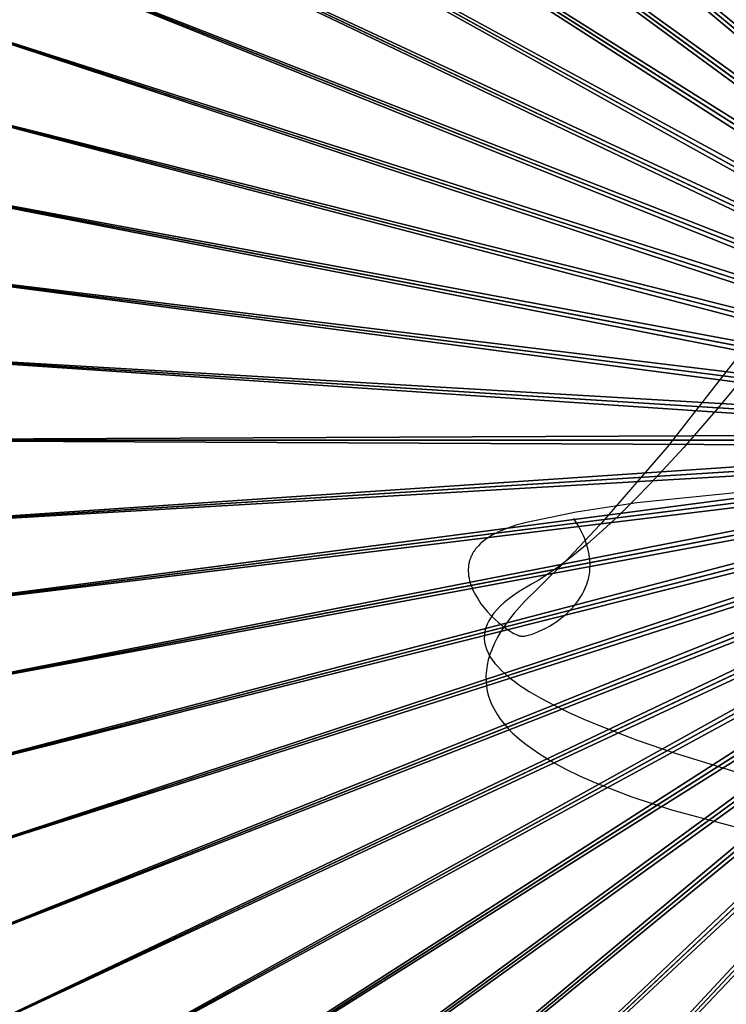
# Model space of a CAD drawing. Header units: millimetres. Extents: x -38.8 to 49.8, y -3.5 to 19.4.
# Tile 7 of 256: x -38 to -36.4, y -1.3 to 0.9. Entities that reach past the tile are written whole.
import ezdxf

# ---------------------------------------------------------------- set-up
doc = ezdxf.new("R2010")
doc.units = ezdxf.units.MM
doc.layers.get('0').update_dxf_attribs({"true_color": 0x5890e1})

msp = doc.modelspace()

# ---------------------------------------------------------------- linework, layer by layer
at = {"color": 34, "true_color": 0xb1581b}
for points in [[(-36.2468, 0.3965, -8.1297), (-36.5687, -0.0154, -7.977), (-36.7182, -0.1887, -7.9008), (-36.7891, -0.2639, -7.8627), (-36.8568, -0.3304, -7.8247), (-36.8862, -0.3595, -7.8064), (-36.8993, -0.3737, -7.7973), (-36.9112, -0.3877, -7.7881), (-36.9221, -0.4014, -7.779), (-36.9319, -0.415, -7.7698), (-36.9407, -0.4283, -7.7606), (-36.9484, -0.4415, -7.7514), (-36.955, -0.4544, -7.7422), (-36.9607, -0.4671, -7.733), (-36.9654, -0.4797, -7.7237), (-36.9691, -0.492, -7.7145), (-36.9718, -0.5041, -7.7052), (-36.9735, -0.5161, -7.6959), (-36.9744, -0.5278, -7.6866), (-36.9742, -0.5394, -7.6773), (-36.9732, -0.5508, -7.668), (-36.9713, -0.562, -7.6587), (-36.9684, -0.573, -7.6493), (-36.9647, -0.5838, -7.64), (-36.9601, -0.5945, -7.6306), (-36.9547, -0.605, -7.6212), (-36.9485, -0.6153, -7.6119), (-36.9414, -0.6255, -7.6025), (-36.9335, -0.6355, -7.5931), (-36.9248, -0.6454, -7.5836), (-36.9153, -0.6551, -7.5742), (-36.905, -0.6646, -7.5648), (-36.894, -0.674, -7.5553), (-36.8823, -0.6832, -7.5459), (-36.8566, -0.7013, -7.5269), (-36.8281, -0.7188, -7.5079), (-36.7969, -0.7358, -7.4889), (-36.7632, -0.7522, -7.4699), (-36.7269, -0.7682, -7.4508), (-36.6473, -0.7987, -7.4125), (-36.559, -0.8276, -7.3742), (-36.36, -0.881, -7.2971)], [(-36.3759, 0.1672, -11.7935), (-36.4551, 0.0718, -11.7631), (-36.5321, -0.0169, -11.729), (-36.6066, -0.0978, -11.6908), (-36.6428, -0.135, -11.6699), (-36.6783, -0.1699, -11.6479), (-36.7129, -0.2023, -11.6246), (-36.7467, -0.2321, -11.6), (-36.7796, -0.2592, -11.574), (-36.8115, -0.2833, -11.5465), (-36.8425, -0.3045, -11.5176), (-36.8576, -0.3139, -11.5025), (-36.8725, -0.3225, -11.4871), (-36.9, -0.3391, -11.4558), (-36.9122, -0.3473, -11.4405), (-36.9233, -0.3555, -11.4253), (-36.9333, -0.3637, -11.4104), (-36.9422, -0.3718, -11.3956), (-36.9502, -0.38, -11.381), (-36.9571, -0.3881, -11.3666), (-36.963, -0.3962, -11.3523), (-36.9679, -0.4043, -11.3383), (-36.9718, -0.4123, -11.3244), (-36.9748, -0.4204, -11.3106), (-36.9768, -0.4284, -11.2971), (-36.9779, -0.4364, -11.2837), (-36.978, -0.4444, -11.2705), (-36.9773, -0.4524, -11.2574), (-36.9756, -0.4603, -11.2445), (-36.973, -0.4683, -11.2318), (-36.9696, -0.4762, -11.2192), (-36.9653, -0.4841, -11.2067), (-36.9601, -0.492, -11.1944), (-36.9541, -0.4999, -11.1823), (-36.9473, -0.5077, -11.1703), (-36.9397, -0.5156, -11.1584), (-36.9313, -0.5234, -11.1467), (-36.9221, -0.5313, -11.1351), (-36.9121, -0.5391, -11.1237), (-36.9014, -0.5469, -11.1124), (-36.8899, -0.5547, -11.1012), (-36.8777, -0.5625, -11.0902), (-36.8512, -0.578, -11.0685), (-36.8219, -0.5936, -11.0472), (-36.7899, -0.6091, -11.0265), (-36.7554, -0.6245, -11.0062), (-36.7184, -0.64, -10.9863), (-36.6375, -0.6709, -10.9478), (-36.548, -0.7018, -10.9108), (-36.3469, -0.7636, -10.8408)]]:
    msp.add_polyline3d(points, dxfattribs=at)
at = {"color": 18, "true_color": 0x000000}
for points in [[(-36.2901, -0.105, -7.8215), (-36.636, -0.1407, -7.8207), (-36.7721, -0.1615, -7.8205), (-36.8836, -0.1844, -7.8204), (-36.9071, -0.1907, -7.8205), (-36.9278, -0.1977, -7.8205), (-36.9372, -0.2015, -7.8205), (-36.946, -0.2054, -7.8205), (-36.9542, -0.2094, -7.8206), (-36.9618, -0.2136, -7.8206), (-36.9688, -0.2179, -7.8207), (-36.9752, -0.2224, -7.8207), (-36.9811, -0.2269, -7.8208), (-36.9864, -0.2316, -7.8208), (-36.9912, -0.2363, -7.8209), (-36.9955, -0.2412, -7.821), (-36.9975, -0.2436, -7.821), (-36.9994, -0.2461, -7.821), (-37.0011, -0.2486, -7.8211), (-37.0027, -0.2511, -7.8211), (-37.0042, -0.2537, -7.8211), (-37.0056, -0.2562, -7.8212), (-37.0069, -0.2588, -7.8212), (-37.008, -0.2614, -7.8213), (-37.0091, -0.2639, -7.8213), (-37.01, -0.2666, -7.8213), (-37.0109, -0.2692, -7.8214), (-37.0116, -0.2718, -7.8214), (-37.0122, -0.2745, -7.8215), (-37.0128, -0.2771, -7.8215), (-37.0132, -0.2798, -7.8215), (-37.0136, -0.2824, -7.8216), (-37.0138, -0.2851, -7.8216), (-37.014, -0.2878, -7.8217), (-37.0141, -0.2905, -7.8217), (-37.014, -0.2932, -7.8218), (-37.0138, -0.2985, -7.8219), (-37.0131, -0.3039, -7.822), (-37.0122, -0.3093, -7.8221), (-37.011, -0.3147, -7.8222), (-37.0095, -0.32, -7.8223), (-37.0077, -0.3254, -7.8224), (-37.0056, -0.3307, -7.8224), (-37.0034, -0.3359, -7.8225), (-37.0009, -0.3411, -7.8226), (-36.9981, -0.3463, -7.8227), (-36.9921, -0.3564, -7.8229), (-36.9855, -0.3662, -7.8231), (-36.9783, -0.3757, -7.8233), (-36.9706, -0.3847, -7.8235), (-36.9627, -0.3932, -7.8237), (-36.9546, -0.4012, -7.8238), (-36.9464, -0.4086, -7.824), (-36.9382, -0.4153, -7.8241), (-36.9302, -0.4213, -7.8243), (-36.9226, -0.4266, -7.8244), (-36.9153, -0.4309, -7.8245), (-36.9118, -0.4328, -7.8245), (-36.9085, -0.4344, -7.8246), (-36.9053, -0.4358, -7.8246), (-36.9024, -0.437, -7.8246), (-36.8996, -0.4379, -7.8246), (-36.8983, -0.4382, -7.8246), (-36.897, -0.4385, -7.8246), (-36.8958, -0.4387, -7.8246), (-36.8946, -0.4389, -7.8247), (-36.8936, -0.4389, -7.8247), (-36.8925, -0.4389, -7.8247), (-36.8904, -0.4388, -7.8247), (-36.8881, -0.4386, -7.8247), (-36.8856, -0.4382, -7.8247), (-36.8829, -0.4377, -7.8247), (-36.8771, -0.4362, -7.8247), (-36.8706, -0.4342, -7.8247), (-36.8637, -0.4317, -7.8247), (-36.8563, -0.4287, -7.8247), (-36.8485, -0.4251, -7.8247), (-36.8405, -0.4211, -7.8247), (-36.8323, -0.4165, -7.8247), (-36.8239, -0.4114, -7.8247), (-36.8156, -0.4058, -7.8247), (-36.8073, -0.3997, -7.8247), (-36.7991, -0.3931, -7.8247), (-36.7912, -0.3859, -7.8247), (-36.7835, -0.3783, -7.8247), (-36.7762, -0.3702, -7.8247), (-36.7694, -0.3616, -7.8247), (-36.7662, -0.3571, -7.8247), (-36.7631, -0.3525, -7.8247), (-36.7602, -0.3478, -7.8247), (-36.7575, -0.343, -7.8247), (-36.7549, -0.338, -7.8247), (-36.7525, -0.3329, -7.8247), (-36.7503, -0.3277, -7.8247), (-36.7483, -0.3224, -7.8247), (-36.7466, -0.3169, -7.8247), (-36.745, -0.3114, -7.8247), (-36.7437, -0.3057, -7.8247), (-36.7427, -0.2999, -7.8247), (-36.7419, -0.294, -7.8247), (-36.7413, -0.2879, -7.8247), (-36.7411, -0.2818, -7.8247), (-36.7411, -0.2755, -7.8247), (-36.7415, -0.2691, -7.8247), (-36.7421, -0.2626, -7.8247), (-36.7431, -0.256, -7.8247), (-36.7444, -0.2493, -7.8247), (-36.746, -0.2424, -7.8247), (-36.748, -0.2355, -7.8247), (-36.7503, -0.2284, -7.8247), (-36.753, -0.2212, -7.8247), (-36.7561, -0.2139, -7.8247), (-36.7596, -0.2065, -7.8247), (-36.7634, -0.199, -7.8247), (-36.7677, -0.1914, -7.8247), (-36.7775, -0.1758, -7.8247)], [(-36.2901, -0.105, -11.4839), (-36.636, -0.1407, -11.4831), (-36.7721, -0.1615, -11.4829), (-36.8836, -0.1844, -11.4829), (-36.9071, -0.1907, -11.4829), (-36.9278, -0.1977, -11.4829), (-36.9372, -0.2015, -11.4829), (-36.946, -0.2054, -11.483), (-36.9542, -0.2094, -11.483), (-36.9618, -0.2136, -11.483), (-36.9688, -0.2179, -11.4831), (-36.9752, -0.2224, -11.4831), (-36.9811, -0.2269, -11.4832), (-36.9864, -0.2316, -11.4833), (-36.9912, -0.2363, -11.4833), (-36.9955, -0.2412, -11.4834), (-36.9975, -0.2436, -11.4834), (-36.9994, -0.2461, -11.4834), (-37.0011, -0.2486, -11.4835), (-37.0027, -0.2511, -11.4835), (-37.0042, -0.2537, -11.4836), (-37.0056, -0.2562, -11.4836), (-37.0069, -0.2588, -11.4836), (-37.008, -0.2614, -11.4837), (-37.0091, -0.264, -11.4837), (-37.01, -0.2666, -11.4838), (-37.0109, -0.2692, -11.4838), (-37.0116, -0.2718, -11.4838), (-37.0122, -0.2745, -11.4839), (-37.0128, -0.2771, -11.4839), (-37.0132, -0.2798, -11.484), (-37.0136, -0.2824, -11.484), (-37.0138, -0.2851, -11.4841), (-37.014, -0.2878, -11.4841), (-37.0141, -0.2905, -11.4842), (-37.014, -0.2932, -11.4842), (-37.0138, -0.2985, -11.4843), (-37.0131, -0.3039, -11.4844), (-37.0122, -0.3093, -11.4845), (-37.011, -0.3147, -11.4846), (-37.0095, -0.32, -11.4847), (-37.0077, -0.3254, -11.4848), (-37.0056, -0.3307, -11.4849), (-37.0034, -0.3359, -11.485), (-37.0009, -0.3411, -11.4851), (-36.9981, -0.3463, -11.4852), (-36.9921, -0.3564, -11.4854), (-36.9855, -0.3662, -11.4856), (-36.9783, -0.3757, -11.4857), (-36.9706, -0.3847, -11.4859), (-36.9627, -0.3932, -11.4861), (-36.9546, -0.4012, -11.4863), (-36.9464, -0.4086, -11.4864), (-36.9382, -0.4153, -11.4866), (-36.9302, -0.4213, -11.4867), (-36.9226, -0.4266, -11.4868), (-36.9153, -0.4309, -11.4869), (-36.9118, -0.4328, -11.4869), (-36.9085, -0.4344, -11.487), (-36.9053, -0.4358, -11.487), (-36.9024, -0.437, -11.487), (-36.8996, -0.4379, -11.4871), (-36.8983, -0.4382, -11.4871), (-36.897, -0.4385, -11.4871), (-36.8958, -0.4387, -11.4871), (-36.8946, -0.4389, -11.4871), (-36.8936, -0.4389, -11.4871), (-36.8925, -0.4389, -11.4871), (-36.8904, -0.4388, -11.4871), (-36.8881, -0.4386, -11.4871), (-36.8856, -0.4382, -11.4871), (-36.8829, -0.4377, -11.4871), (-36.8771, -0.4362, -11.4871), (-36.8706, -0.4342, -11.4871), (-36.8637, -0.4317, -11.4871), (-36.8563, -0.4287, -11.4871), (-36.8485, -0.4251, -11.4871), (-36.8405, -0.4211, -11.4871), (-36.8323, -0.4165, -11.4871), (-36.8239, -0.4114, -11.4871), (-36.8156, -0.4058, -11.4871), (-36.8073, -0.3997, -11.4871), (-36.7991, -0.3931, -11.4871), (-36.7912, -0.3859, -11.4871), (-36.7835, -0.3783, -11.4871), (-36.7762, -0.3702, -11.4871), (-36.7694, -0.3616, -11.4871), (-36.7662, -0.3571, -11.4871), (-36.7631, -0.3525, -11.4871), (-36.7602, -0.3478, -11.4871), (-36.7575, -0.343, -11.4871), (-36.7549, -0.338, -11.4871), (-36.7525, -0.3329, -11.4871), (-36.7503, -0.3277, -11.4871), (-36.7483, -0.3224, -11.4871), (-36.7466, -0.3169, -11.4871), (-36.745, -0.3114, -11.4871), (-36.7437, -0.3057, -11.4871), (-36.7427, -0.2999, -11.4871), (-36.7419, -0.294, -11.4871), (-36.7413, -0.2879, -11.4871), (-36.7411, -0.2818, -11.4871), (-36.7411, -0.2755, -11.4871), (-36.7415, -0.2691, -11.4871), (-36.7421, -0.2626, -11.4871), (-36.7431, -0.256, -11.4871), (-36.7444, -0.2493, -11.4871), (-36.746, -0.2424, -11.4871), (-36.748, -0.2355, -11.4871), (-36.7503, -0.2284, -11.4871), (-36.753, -0.2212, -11.4871), (-36.7561, -0.2139, -11.4871), (-36.7596, -0.2065, -11.4871), (-36.7634, -0.199, -11.4871), (-36.7677, -0.1914, -11.4871), (-36.7775, -0.1758, -11.4871)]]:
    msp.add_polyline3d(points, dxfattribs=at)

# ---------------------------------------------------------------- meshes
at = {"color": 206, "true_color": 0x6c0888}
mesh = msp.add_polyface(dxfattribs=at)
corners = [(-35.5231, 0.0564, 6.3844), (-38.4001, 1.0062, 6.4013), (-35.5191, 0.0701, 6.3844), (-38.4804, 1.0323, 6.7705), (-35.5191, 0.0701, 6.7705), (-35.5143, 0.0835, 6.7705), (-38.3308, 1.1987, 6.4013), (-35.5143, 0.0835, 6.3844), (-38.4093, 1.2298, 6.7705), (-35.5086, 0.0966, 6.7705), (-38.2495, 1.3864, 6.4013), (-35.5086, 0.0966, 6.3844), (-38.326, 1.4224, 6.7705), (-35.5021, 0.1093, 6.7705), (-38.1567, 1.5687, 6.4013), (-35.5021, 0.1093, 6.3844), (-38.2307, 1.6094, 6.7705), (-35.4949, 0.1216, 6.7705), (-38.0525, 1.7447, 6.4013), (-35.4949, 0.1216, 6.3844), (-38.1239, 1.79, 6.7705), (-35.4869, 0.1334, 6.7705), (-37.9376, 1.9139, 6.4013), (-35.4869, 0.1334, 6.3844), (-38.0059, 1.9636, 6.7705), (-35.4781, 0.1447, 6.7705), (-37.8122, 2.0756, 6.4013), (-35.4781, 0.1447, 6.3844), (-37.8773, 2.1294, 6.7705), (-35.4687, 0.1554, 6.7705), (-37.6769, 2.229, 6.4013), (-35.4687, 0.1554, 6.3844), (-37.7385, 2.2868, 6.7705), (-35.4586, 0.1654, 6.7705), (-37.5323, 2.3736, 6.4013), (-35.4586, 0.1654, 6.3844), (-37.5901, 2.4352, 6.7705), (-35.4479, 0.1749, 6.7705), (-37.3788, 2.5089, 6.4013), (-35.4479, 0.1749, 6.3844), (-37.4327, 2.574, 6.7705), (-35.4367, 0.1836, 6.7705), (-37.2172, 2.6343, 6.4013), (-35.4367, 0.1836, 6.3844), (-37.2669, 2.7027, 6.7705), (-35.4249, 0.1916, 6.7705), (-37.0933, 2.8206, 6.7705), (-37.048, 2.7493, 6.4013), (-35.4249, 0.1916, 6.3844), (-35.4126, 0.1989, 6.7705), (-36.9126, 2.9274, 6.7705), (-36.8719, 2.8534, 6.4013), (-35.4126, 0.1989, 6.3844), (-35.3999, 0.2053, 6.7705), (-36.7257, 3.0227, 6.7705), (-36.6897, 2.9463, 6.4013), (-35.3999, 0.2053, 6.3844), (-35.3868, 0.211, 6.7705), (-36.533, 3.1061, 6.7705), (-36.5019, 3.0275, 6.4013), (-35.3868, 0.211, 6.3844), (-35.3734, 0.2158, 6.7705), (-36.3356, 3.1772, 6.7705), (-36.3095, 3.0968, 6.4013), (-35.3734, 0.2158, 6.3844), (-35.3597, 0.2198, 6.7705), (-36.1341, 3.2357, 6.7705), (-36.113, 3.1539, 6.4013), (-35.3597, 0.2198, 6.3844), (-35.3458, 0.2229, 6.7705), (-35.9292, 3.2815, 6.7705), (-35.9134, 3.1985, 6.4013), (-35.3458, 0.2229, 6.3844), (-35.3317, 0.2252, 6.7705), (-35.722, 3.3143, 6.7705), (-35.7114, 3.2305, 6.4013), (-35.3317, 0.2252, 6.3844), (-35.3175, 0.2265, 6.7705), (-35.5077, 3.2497, 6.4013), (-35.3175, 0.2265, 6.3844), (-35.513, 3.3341, 6.7705), (-35.3033, 0.2269, 6.7705), (-35.3033, 3.2562, 6.4013), (-35.3033, 0.2269, 6.3844)]
mesh.append_faces([[corners[k] for k in face] for face in [(0, 1, 2), (2, 6, 7), (7, 10, 11), (11, 14, 15), (15, 18, 19), (19, 22, 23), (23, 26, 27), (27, 30, 31), (31, 34, 35), (35, 38, 39), (39, 42, 43), (44, 45, 46), (43, 47, 48), (46, 49, 50), (48, 51, 52), (50, 53, 54), (52, 55, 56), (54, 57, 58), (56, 59, 60), (58, 61, 62), (60, 63, 64), (62, 65, 66), (64, 67, 68), (66, 69, 70), (68, 71, 72), (70, 73, 74), (72, 75, 76), (76, 78, 79), (79, 82, 83)]], dxfattribs={"vtx0": -1, "color": 206})
mesh.append_faces([[corners[k] for k in face] for face in [(3, 4, 5), (8, 5, 9), (12, 9, 13), (16, 13, 17), (20, 17, 21), (24, 21, 25), (28, 25, 29), (32, 29, 33), (36, 33, 37), (40, 37, 41), (39, 38, 42), (44, 41, 45), (43, 42, 47), (46, 45, 49), (48, 47, 51), (50, 49, 53), (52, 51, 55), (54, 53, 57), (56, 55, 59), (58, 57, 61), (60, 59, 63), (62, 61, 65), (64, 63, 67), (66, 65, 69), (68, 67, 71), (70, 69, 73), (72, 71, 75), (74, 73, 77), (76, 75, 78), (80, 77, 81), (79, 78, 82)]], dxfattribs={"vtx2": -1, "color": 206})
mesh = msp.add_polyface(dxfattribs=at)
corners = [(-38.6439, 0, 6.7705), (-35.5298, 0.0142, 6.7705), (-38.6373, 0.2098, 6.7705), (-35.5302, 0, 6.3844), (-38.5594, 0, 6.4013), (-38.553, 0.2045, 6.4013), (-35.5284, 0.0284, 6.7705), (-38.6176, 0.4187, 6.7705), (-35.5298, 0.0142, 6.3844), (-38.5338, 0.4081, 6.4013), (-35.5262, 0.0425, 6.7705), (-38.5848, 0.626, 6.7705), (-35.5284, 0.0284, 6.3844), (-38.5018, 0.6101, 6.4013), (-35.5231, 0.0564, 6.7705), (-38.539, 0.8308, 6.7705), (-35.5262, 0.0425, 6.3844), (-38.4571, 0.8098, 6.4013), (-35.5191, 0.0701, 6.7705), (-38.4804, 1.0323, 6.7705), (-35.5231, 0.0564, 6.3844), (-38.4001, 1.0062, 6.4013), (-35.5143, 0.0835, 6.7705), (-38.4093, 1.2298, 6.7705), (-35.5191, 0.0701, 6.3844), (-38.3308, 1.1987, 6.4013), (-35.5086, 0.0966, 6.7705), (-38.326, 1.4224, 6.7705), (-35.5143, 0.0835, 6.3844), (-38.2495, 1.3864, 6.4013), (-35.5021, 0.1093, 6.7705), (-38.2307, 1.6094, 6.7705), (-35.5086, 0.0966, 6.3844), (-38.1567, 1.5687, 6.4013), (-35.4949, 0.1216, 6.7705), (-38.1239, 1.79, 6.7705), (-35.5021, 0.1093, 6.3844), (-38.0525, 1.7447, 6.4013), (-38.1564, 1.8107, 6.7678), (-38.0272, 1.9791, 6.7692), (-38.0371, 1.9863, 6.7678), (-38.1461, 1.8041, 6.7692), (-38.0168, 1.9715, 6.7701), (-38.1352, 1.7972, 6.7701), (-38.0059, 1.9636, 6.7705), (-35.4869, 0.1334, 6.7705), (-35.4949, 0.1216, 6.3844), (-37.9376, 1.9139, 6.4013), (-38.1381, 1.7991, 6.1478), (-38.0196, 1.9735, 6.1478), (-37.9922, 1.9537, 3.9448), (-38.1174, 2.0446, 6.7191), (-38.1121, 2.0408, 6.7256), (-37.9785, 2.2131, 6.7256), (-38.1065, 2.0367, 6.7318), (-37.9731, 2.2087, 6.7318), (-38.1005, 2.0323, 6.7375), (-37.9673, 2.2039, 6.7375), (-38.094, 2.0276, 6.7429), (-37.9612, 2.1988, 6.7429), (-38.0872, 2.0226, 6.7479), (-37.9547, 2.1935, 6.7479), (-38.0799, 2.0174, 6.7524), (-37.9478, 2.1877, 6.7524), (-38.0723, 2.0118, 6.7565), (-37.9405, 2.1817, 6.7565), (-38.0641, 2.0059, 6.7601), (-37.9327, 2.1753, 6.7601), (-38.0556, 1.9997, 6.7632), (-37.9246, 2.1686, 6.7632), (-38.0466, 1.9931, 6.7657), (-37.916, 2.1615, 6.7657), (-37.907, 2.154, 6.7678), (-37.8976, 2.1462, 6.7692), (-37.8877, 2.138, 6.7701), (-37.8773, 2.1294, 6.7705), (-35.4781, 0.1447, 6.7705), (-35.4869, 0.1334, 6.3844), (-37.8122, 2.0756, 6.4013), (-37.8903, 2.1402, 6.1478), (-37.8643, 2.1186, 3.9448), (-38.1563, 2.0729, 3.7911), (-38.0205, 2.2479, 3.7911), (-35.4687, 0.1554, 6.7705), (-37.7385, 2.2868, 6.7705), (-35.4781, 0.1447, 6.3844), (-37.6769, 2.229, 6.4013), (-35.4586, 0.1654, 6.7705), (-37.5901, 2.4352, 6.7705), (-35.4687, 0.1554, 6.3844), (-37.5323, 2.3736, 6.4013), (-35.4479, 0.1749, 6.7705), (-37.4327, 2.574, 6.7705), (-35.4586, 0.1654, 6.3844), (-37.3788, 2.5089, 6.4013), (-35.4367, 0.1836, 6.7705), (-37.2669, 2.7027, 6.7705)]
mesh.append_faces([[corners[k] for k in face] for face in [(0, 1, 2), (2, 6, 7), (7, 10, 11), (11, 14, 15), (15, 18, 19), (19, 22, 23), (23, 26, 27), (27, 30, 31), (31, 34, 35), (38, 39, 40), (41, 42, 39), (43, 44, 42), (35, 45, 44), (37, 49, 47), (48, 50, 49), (70, 72, 71), (40, 73, 72), (39, 74, 73), (42, 75, 74), (44, 76, 75), (47, 79, 78), (49, 80, 79), (50, 82, 80), (75, 83, 84), (84, 87, 88), (88, 91, 92), (92, 95, 96)]], dxfattribs={"vtx0": -1, "color": 206})
mesh.append_faces([[corners[k] for k in face] for face in [(3, 4, 5), (8, 5, 9), (12, 9, 13), (16, 13, 17), (20, 17, 21), (24, 21, 25), (28, 25, 29), (32, 29, 33), (36, 33, 37), (46, 37, 47), (37, 48, 49), (51, 52, 53), (52, 54, 55), (54, 56, 57), (56, 58, 59), (58, 60, 61), (60, 62, 63), (62, 64, 65), (64, 66, 67), (66, 68, 69), (68, 70, 71), (70, 40, 72), (40, 39, 73), (39, 42, 74), (42, 44, 75), (77, 47, 78), (47, 49, 79), (49, 50, 80), (50, 81, 82), (85, 78, 86), (89, 86, 90), (93, 90, 94)]], dxfattribs={"vtx2": -1, "color": 206})
mesh = msp.add_polyface(dxfattribs=at)
corners = [(-38.6439, 0, 6.7705), (-35.5302, 0, 6.7705), (-35.5298, 0.0142, 6.7705), (-35.5302, 0, 6.3844), (-35.5298, 0.0142, 6.3844), (-38.553, 0.2045, 6.4013), (-38.6373, 0.2098, 6.7705), (-35.5284, 0.0284, 6.7705), (-35.5284, 0.0284, 6.3844), (-38.5338, 0.4081, 6.4013), (-38.6176, 0.4187, 6.7705), (-35.5262, 0.0425, 6.7705), (-35.5262, 0.0425, 6.3844), (-38.5018, 0.6101, 6.4013), (-38.5848, 0.626, 6.7705), (-35.5231, 0.0564, 6.7705), (-35.5231, 0.0564, 6.3844), (-38.4571, 0.8098, 6.4013), (-38.539, 0.8308, 6.7705), (-35.5191, 0.0701, 6.7705), (-35.5191, 0.0701, 6.3844), (-35.5143, 0.0835, 6.3844), (-35.5143, 0.0835, 6.7705), (-35.5086, 0.0966, 6.3844), (-35.5086, 0.0966, 6.7705), (-35.5021, 0.1093, 6.3844), (-35.5021, 0.1093, 6.7705), (-35.4949, 0.1216, 6.3844), (-35.4949, 0.1216, 6.7705), (-35.4869, 0.1334, 6.3844), (-35.4869, 0.1334, 6.7705), (-35.4781, 0.1447, 6.3844), (-35.4781, 0.1447, 6.7705), (-35.4687, 0.1554, 6.3844), (-35.4687, 0.1554, 6.7705), (-35.4586, 0.1654, 6.3844), (-35.4586, 0.1654, 6.7705), (-35.4479, 0.1749, 6.3844), (-35.4479, 0.1749, 6.7705), (-35.4367, 0.1836, 6.3844), (-35.4367, 0.1836, 6.7705), (-35.4249, 0.1916, 6.3844), (-35.4249, 0.1916, 6.7705), (-35.4126, 0.1989, 6.3844), (-35.4126, 0.1989, 6.7705), (-35.3999, 0.2053, 6.3844), (-35.3999, 0.2053, 6.7705), (-35.3868, 0.211, 6.3844), (-35.3868, 0.211, 6.7705), (-35.3734, 0.2158, 6.3844), (-35.3734, 0.2158, 6.7705), (-35.3597, 0.2198, 6.3844), (-35.3597, 0.2198, 6.7705), (-35.3458, 0.2229, 6.3844), (-35.3458, 0.2229, 6.7705), (-35.3317, 0.2252, 6.3844), (-35.3317, 0.2252, 6.7705), (-35.3175, 0.2265, 6.3844), (-35.3175, 0.2265, 6.7705), (-35.3033, 0.2269, 6.3844), (-35.3033, 0.2269, 6.7705)]
mesh.append_faces([[corners[k] for k in face] for face in [(1, 4, 2), (3, 5, 4), (2, 8, 7), (4, 9, 8), (7, 12, 11), (8, 13, 12), (11, 16, 15), (12, 17, 16), (15, 20, 19), (19, 21, 22), (22, 23, 24), (24, 25, 26), (26, 27, 28), (28, 29, 30), (30, 31, 32), (32, 33, 34), (34, 35, 36), (36, 37, 38), (38, 39, 40), (40, 41, 42), (42, 43, 44), (44, 45, 46), (46, 47, 48), (48, 49, 50), (50, 51, 52), (52, 53, 54), (54, 55, 56), (56, 57, 58), (58, 59, 60)]], dxfattribs={"vtx0": -1, "color": 206})
mesh.append_faces([[corners[k] for k in face] for face in [(0, 1, 2), (1, 3, 4), (6, 2, 7), (2, 4, 8), (10, 7, 11), (7, 8, 12), (14, 11, 15), (11, 12, 16), (18, 15, 19), (15, 16, 20), (19, 20, 21), (22, 21, 23), (24, 23, 25), (26, 25, 27), (28, 27, 29), (30, 29, 31), (32, 31, 33), (34, 33, 35), (36, 35, 37), (38, 37, 39), (40, 39, 41), (42, 41, 43), (44, 43, 45), (46, 45, 47), (48, 47, 49), (50, 49, 51), (52, 51, 53), (54, 53, 55), (56, 55, 57), (58, 57, 59)]], dxfattribs={"vtx2": -1, "color": 206})
mesh = msp.add_polyface(dxfattribs=at)
corners = [(-38.6522, -0.8599, 6.7376), (-38.6917, -0.6464, 6.7429), (-38.6996, -0.6479, 6.7376), (-38.6445, -0.8579, 6.7429), (-38.6834, -0.6448, 6.7479), (-38.6363, -0.8558, 6.7479), (-38.6746, -0.6431, 6.7524), (-38.6276, -0.8535, 6.7524), (-38.6653, -0.6413, 6.7565), (-38.6184, -0.8512, 6.7565), (-38.6554, -0.6395, 6.7601), (-38.6087, -0.8487, 6.7601), (-38.6451, -0.6375, 6.7632), (-38.5984, -0.8461, 6.7632), (-38.6341, -0.6354, 6.7657), (-38.5877, -0.8433, 6.7657), (-38.6226, -0.6332, 6.7678), (-38.5763, -0.8404, 6.7678), (-38.6106, -0.6309, 6.7692), (-38.5644, -0.8373, 6.7692), (-38.598, -0.6285, 6.7701), (-38.552, -0.8341, 6.7701), (-38.5848, -0.626, 6.7705), (-38.4571, -0.8098, 6.4013), (-38.6014, -0.6291, 6.1478), (-38.5018, -0.6101, 6.4013), (-38.5553, -0.835, 6.1478), (-38.5682, -0.6228, 3.9448), (-38.5226, -0.8266, 3.9448), (-38.7674, -0.6608, 3.7911), (-38.6989, -0.429, 6.7565), (-38.689, -0.4277, 6.7601), (-38.6785, -0.4264, 6.7632), (-38.6675, -0.425, 6.7657), (-38.6559, -0.4235, 6.7678), (-38.6437, -0.422, 6.7692), (-38.6309, -0.4204, 6.7701), (-38.6176, -0.4187, 6.7705), (-38.6344, -0.4208, 6.1478), (-38.5338, -0.4081, 6.4013), (-38.6008, -0.4166, 3.9448), (-38.802, -0.442, 3.7911), (-38.6875, -0.2129, 6.7657), (-38.6758, -0.2122, 6.7678), (-38.6636, -0.2114, 6.7692), (-38.6508, -0.2106, 6.7701), (-38.6373, -0.2098, 6.7705), (-35.5298, -0.0143, 6.7705), (-38.6542, -0.2108, 6.1478), (-38.553, -0.2045, 6.4013), (-38.6205, -0.2087, 3.9448), (-38.8229, -0.2214, 3.7911), (-38.6825, 0, 6.7678), (-38.6702, 0, 6.7692), (-38.6574, 0, 6.7701), (-38.6439, 0, 6.7705), (-35.5302, 0, 6.7705), (-38.6608, 0, 6.1478), (-38.5594, 0, 6.4013), (-38.627, 0, 3.9448)]
mesh.append_faces([[corners[k] for k in face] for face in [(0, 1, 2), (3, 4, 1), (5, 6, 4), (7, 8, 6), (9, 10, 8), (11, 12, 10), (13, 14, 12), (15, 16, 14), (17, 18, 16), (19, 20, 18), (21, 22, 20), (23, 24, 25), (26, 27, 24), (28, 29, 27), (10, 32, 31), (12, 33, 32), (14, 34, 33), (16, 35, 34), (18, 36, 35), (20, 37, 36), (25, 38, 39), (24, 40, 38), (27, 41, 40), (33, 43, 42), (34, 44, 43), (35, 45, 44), (36, 46, 45), (37, 47, 46), (39, 48, 49), (38, 50, 48), (40, 51, 50), (43, 53, 52), (44, 54, 53), (45, 55, 54), (46, 56, 55), (49, 57, 58), (48, 59, 57)]], dxfattribs={"vtx0": -1, "color": 206})
mesh.append_faces([[corners[k] for k in face] for face in [(6, 8, 30), (8, 10, 31), (10, 12, 32), (12, 14, 33), (14, 16, 34), (16, 18, 35), (18, 20, 36), (20, 22, 37), (25, 24, 38), (24, 27, 40), (32, 33, 42), (33, 34, 43), (34, 35, 44), (35, 36, 45), (36, 37, 46), (39, 38, 48), (38, 40, 50), (42, 43, 52), (43, 44, 53), (44, 45, 54), (45, 46, 55), (49, 48, 57), (48, 50, 59)]], dxfattribs={"vtx2": -1, "color": 206})
mesh = msp.add_polyface(dxfattribs=at)
corners = [(-36.3356, -3.1772, 6.7705), (-35.3734, -0.2158, 6.7705), (-35.3868, -0.211, 6.7705), (-35.3734, -0.2158, 6.3844), (-36.5019, -3.0275, 6.4013), (-35.3868, -0.211, 6.3844), (-36.533, -3.1061, 6.7705), (-35.3999, -0.2053, 6.7705), (-36.6897, -2.9463, 6.4013), (-35.3999, -0.2053, 6.3844), (-36.7257, -3.0227, 6.7705), (-35.4126, -0.1989, 6.7705), (-36.8719, -2.8534, 6.4013), (-35.4126, -0.1989, 6.3844), (-36.9126, -2.9274, 6.7705), (-35.4249, -0.1916, 6.7705), (-37.048, -2.7493, 6.4013), (-35.4249, -0.1916, 6.3844), (-37.0933, -2.8206, 6.7705), (-35.4367, -0.1836, 6.7705), (-37.2172, -2.6343, 6.4013), (-35.4367, -0.1836, 6.3844), (-37.2669, -2.7027, 6.7705), (-35.4479, -0.1749, 6.7705), (-37.3788, -2.5089, 6.4013), (-35.4479, -0.1749, 6.3844), (-37.4327, -2.574, 6.7705), (-35.4586, -0.1654, 6.7705), (-37.5323, -2.3736, 6.4013), (-35.4586, -0.1654, 6.3844), (-37.5901, -2.4352, 6.7705), (-35.4687, -0.1554, 6.7705), (-37.6769, -2.229, 6.4013), (-35.4687, -0.1554, 6.3844), (-37.7385, -2.2868, 6.7705), (-35.4781, -0.1447, 6.7705), (-37.8122, -2.0756, 6.4013), (-35.4781, -0.1447, 6.3844), (-37.8773, -2.1294, 6.7705), (-35.4869, -0.1334, 6.7705), (-37.9376, -1.9139, 6.4013), (-35.4869, -0.1334, 6.3844), (-38.0059, -1.9636, 6.7705), (-35.4949, -0.1216, 6.7705), (-38.1239, -1.79, 6.7705), (-38.0525, -1.7447, 6.4013), (-35.4949, -0.1216, 6.3844), (-35.5021, -0.1093, 6.7705), (-38.2307, -1.6094, 6.7705), (-38.1567, -1.5687, 6.4013), (-35.5021, -0.1093, 6.3844), (-35.5086, -0.0966, 6.7705), (-38.326, -1.4224, 6.7705), (-38.2495, -1.3864, 6.4013), (-35.5086, -0.0966, 6.3844), (-35.5143, -0.0835, 6.7705), (-38.4093, -1.2298, 6.7705), (-38.3308, -1.1987, 6.4013), (-35.5143, -0.0835, 6.3844), (-35.5191, -0.0701, 6.7705), (-38.4804, -1.0323, 6.7705), (-38.4001, -1.0062, 6.4013), (-35.5191, -0.0701, 6.3844), (-35.5231, -0.0564, 6.7705), (-38.539, -0.8308, 6.7705), (-38.4571, -0.8098, 6.4013), (-35.5231, -0.0564, 6.3844), (-35.5262, -0.0425, 6.7705), (-38.5848, -0.626, 6.7705), (-38.5018, -0.6101, 6.4013), (-35.5262, -0.0425, 6.3844), (-35.5284, -0.0284, 6.7705), (-38.6176, -0.4187, 6.7705), (-38.5338, -0.4081, 6.4013), (-35.5284, -0.0284, 6.3844), (-35.5298, -0.0143, 6.7705), (-38.553, -0.2045, 6.4013), (-35.5298, -0.0143, 6.3844), (-38.6373, -0.2098, 6.7705), (-35.5302, 0, 6.7705), (-38.5594, 0, 6.4013), (-35.5302, 0, 6.3844)]
mesh.append_faces([[corners[k] for k in face] for face in [(3, 4, 5), (5, 8, 9), (9, 12, 13), (13, 16, 17), (17, 20, 21), (21, 24, 25), (25, 28, 29), (29, 32, 33), (33, 36, 37), (37, 40, 41), (42, 43, 44), (41, 45, 46), (44, 47, 48), (46, 49, 50), (48, 51, 52), (50, 53, 54), (52, 55, 56), (54, 57, 58), (56, 59, 60), (58, 61, 62), (60, 63, 64), (62, 65, 66), (64, 67, 68), (66, 69, 70), (68, 71, 72), (70, 73, 74), (74, 76, 77), (77, 80, 81)]], dxfattribs={"vtx0": -1, "color": 206})
mesh.append_faces([[corners[k] for k in face] for face in [(0, 1, 2), (6, 2, 7), (10, 7, 11), (14, 11, 15), (18, 15, 19), (22, 19, 23), (26, 23, 27), (30, 27, 31), (34, 31, 35), (38, 35, 39), (37, 36, 40), (42, 39, 43), (41, 40, 45), (44, 43, 47), (46, 45, 49), (48, 47, 51), (50, 49, 53), (52, 51, 55), (54, 53, 57), (56, 55, 59), (58, 57, 61), (60, 59, 63), (62, 61, 65), (64, 63, 67), (66, 65, 69), (68, 67, 71), (70, 69, 73), (72, 71, 75), (74, 73, 76), (78, 75, 79), (77, 76, 80)]], dxfattribs={"vtx2": -1, "color": 206})
mesh = msp.add_polyface(dxfattribs=at)
corners = [(-35.3033, -3.3407, 6.7705), (-35.3175, -0.2265, 6.7705), (-35.513, -3.3341, 6.7705), (-35.3033, -0.2269, 6.3844), (-35.3033, -3.2562, 6.4013), (-35.5077, -3.2497, 6.4013), (-35.3317, -0.2252, 6.7705), (-35.722, -3.3143, 6.7705), (-35.3175, -0.2265, 6.3844), (-35.7114, -3.2305, 6.4013), (-35.3458, -0.2229, 6.7705), (-35.9292, -3.2815, 6.7705), (-35.3317, -0.2252, 6.3844), (-35.9134, -3.1985, 6.4013), (-35.3597, -0.2198, 6.7705), (-36.1341, -3.2357, 6.7705), (-35.3458, -0.2229, 6.3844), (-36.113, -3.1539, 6.4013), (-35.3734, -0.2158, 6.7705), (-36.3356, -3.1772, 6.7705), (-35.3597, -0.2198, 6.3844), (-36.3095, -3.0968, 6.4013), (-35.3868, -0.211, 6.7705), (-36.533, -3.1061, 6.7705), (-35.3734, -0.2158, 6.3844), (-36.5019, -3.0275, 6.4013), (-35.3999, -0.2053, 6.7705), (-36.7257, -3.0227, 6.7705), (-35.3868, -0.211, 6.3844), (-36.6897, -2.9463, 6.4013), (-35.4126, -0.1989, 6.7705), (-36.9126, -2.9274, 6.7705), (-35.3999, -0.2053, 6.3844), (-36.8719, -2.8534, 6.4013), (-35.4249, -0.1916, 6.7705), (-37.0933, -2.8206, 6.7705), (-35.4126, -0.1989, 6.3844), (-37.048, -2.7493, 6.4013), (-37.1139, -2.8532, 6.7678), (-37.2823, -2.7239, 6.7692), (-37.2895, -2.7339, 6.7678), (-37.1074, -2.8428, 6.7692), (-37.2748, -2.7135, 6.7701), (-37.1005, -2.832, 6.7701), (-37.2669, -2.7027, 6.7705), (-35.4367, -0.1836, 6.7705), (-35.4249, -0.1916, 6.3844), (-37.2172, -2.6343, 6.4013), (-37.1023, -2.8349, 6.1478), (-37.2768, -2.7163, 6.1478), (-37.2569, -2.689, 3.9448), (-37.3479, -2.8141, 6.7191), (-37.344, -2.8089, 6.7256), (-37.5164, -2.6752, 6.7256), (-37.3399, -2.8032, 6.7318), (-37.5119, -2.6698, 6.7318), (-37.3356, -2.7972, 6.7376), (-37.5072, -2.6641, 6.7376), (-37.3309, -2.7908, 6.7429), (-37.5021, -2.6579, 6.7429), (-37.3259, -2.7839, 6.7479), (-37.4967, -2.6514, 6.7479), (-37.3206, -2.7767, 6.7524), (-37.491, -2.6445, 6.7524), (-37.3151, -2.769, 6.7565), (-37.4849, -2.6372, 6.7565), (-37.3092, -2.7609, 6.7601), (-37.4786, -2.6295, 6.7601), (-37.3029, -2.7523, 6.7632), (-37.4718, -2.6213, 6.7632), (-37.2964, -2.7433, 6.7657), (-37.4647, -2.6128, 6.7657), (-37.4573, -2.6037, 6.7678), (-37.4494, -2.5943, 6.7692), (-37.4413, -2.5844, 6.7701), (-37.4327, -2.574, 6.7705), (-35.4479, -0.1749, 6.7705), (-35.4367, -0.1836, 6.3844), (-37.3788, -2.5089, 6.4013), (-37.4435, -2.587, 6.1478), (-37.4219, -2.561, 3.9448), (-37.3761, -2.853, 3.7911), (-37.5512, -2.7173, 3.7911), (-35.4586, -0.1654, 6.7705), (-37.5901, -2.4352, 6.7705), (-35.4479, -0.1749, 6.3844), (-37.5323, -2.3736, 6.4013), (-35.4687, -0.1554, 6.7705), (-37.7385, -2.2868, 6.7705), (-35.4586, -0.1654, 6.3844), (-37.6769, -2.229, 6.4013), (-35.4781, -0.1447, 6.7705), (-37.8773, -2.1294, 6.7705), (-35.4687, -0.1554, 6.3844), (-37.8122, -2.0756, 6.4013), (-35.4869, -0.1334, 6.7705), (-38.0059, -1.9636, 6.7705)]
mesh.append_faces([[corners[k] for k in face] for face in [(0, 1, 2), (2, 6, 7), (7, 10, 11), (11, 14, 15), (15, 18, 19), (19, 22, 23), (23, 26, 27), (27, 30, 31), (31, 34, 35), (38, 39, 40), (41, 42, 39), (43, 44, 42), (35, 45, 44), (37, 49, 47), (48, 50, 49), (68, 71, 69), (70, 72, 71), (40, 73, 72), (39, 74, 73), (42, 75, 74), (44, 76, 75), (47, 79, 78), (49, 80, 79), (50, 82, 80), (75, 83, 84), (84, 87, 88), (88, 91, 92), (92, 95, 96)]], dxfattribs={"vtx0": -1, "color": 206})
mesh.append_faces([[corners[k] for k in face] for face in [(3, 4, 5), (8, 5, 9), (12, 9, 13), (16, 13, 17), (20, 17, 21), (24, 21, 25), (28, 25, 29), (32, 29, 33), (36, 33, 37), (46, 37, 47), (37, 48, 49), (51, 52, 53), (52, 54, 55), (54, 56, 57), (56, 58, 59), (58, 60, 61), (60, 62, 63), (62, 64, 65), (64, 66, 67), (66, 68, 69), (68, 70, 71), (70, 40, 72), (40, 39, 73), (39, 42, 74), (42, 44, 75), (77, 47, 78), (47, 49, 79), (49, 50, 80), (50, 81, 82), (85, 78, 86), (89, 86, 90), (93, 90, 94)]], dxfattribs={"vtx2": -1, "color": 206})

doc.saveas('drawing.dxf')
